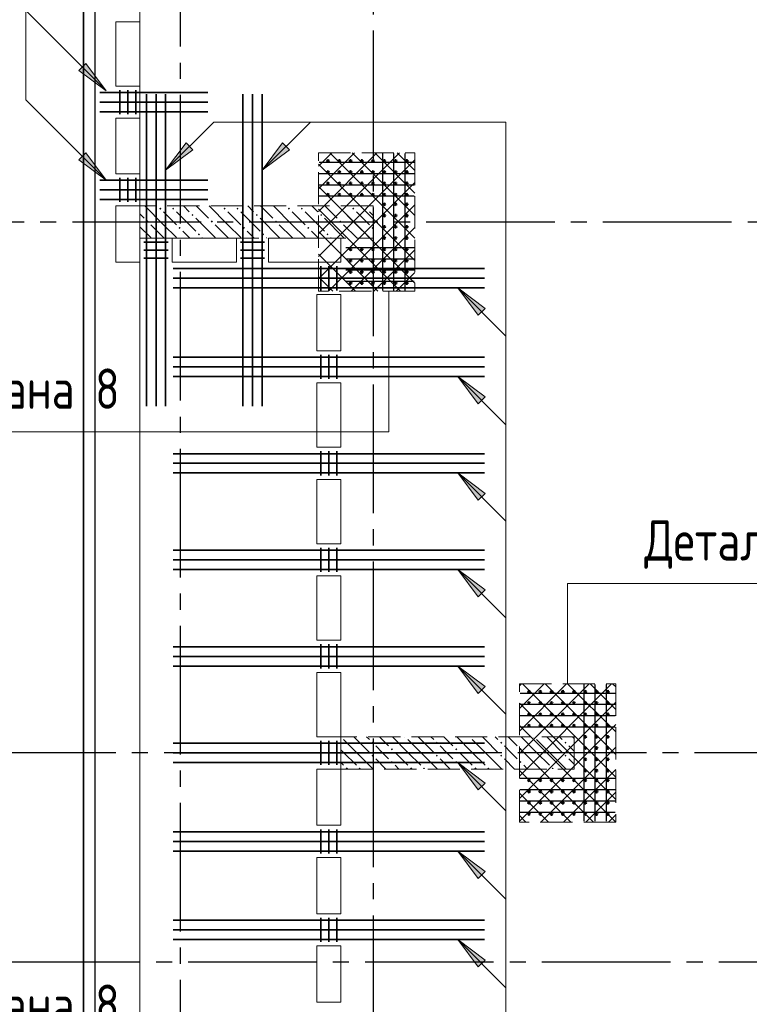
# Model space of a CAD drawing. Header units: millimetres. Extents: x 0 to 43617, y 0 to 59400.
# Tile 6 of 29: x 6926 to 11464, y 24268 to 30388. Entities that reach past the tile are written whole.
import ezdxf

# ---------------------------------------------------------------- set-up
doc = ezdxf.new("R2010")
doc.units = ezdxf.units.MM
doc.linetypes.add('______2', pattern=[270, 200, -70])
doc.linetypes.add('______5', pattern=[1100, 800, -100, 100, -100])
for name, color, linetype, lineweight in [('S1 Стержни арматуры фон', 7, 'Continuous', 25), ('Standard', 7, 'Continuous', 25), ('Вспомогательная арматура', 7, 'Continuous', 25), ('ЖБ Пилон', 180, 'Continuous', 25), ('Оси', 40, '______5', 18), ('Позиционная метка номер позиции', 7, 'Continuous', 13), ('Поперечная арматура', 7, 'Continuous', 25), ('Поперечное армирование AW фон', 7, 'Continuous', 25), ('Примечания', 7, 'Continuous', 25)]:
    doc.layers.add(name, color=color, linetype=linetype, lineweight=lineweight)
doc.layers.add('ЖБ Перекрытие верхний уровень', color=7, linetype='Continuous', lineweight=25, true_color=0xe0e0ff)
doc.styles.add('GOST 2.304-81', font='txt')

msp = doc.modelspace()

# ---------------------------------------------------------------- hatches: boundary and pattern name
at = {"layer": 'ЖБ Пилон', "linetype": 'Continuous', "lineweight": 18, "transparency": 33554687}
for points in [[(7794.451904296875, 29213.14086914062), (7800.9521484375, 29219.64111328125), (7807.452392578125, 29213.14086914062), (7800.9521484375, 29206.63452148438)], [(7874.45068359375, 29213.14086914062), (7880.950927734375, 29219.64111328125), (7887.451171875, 29213.14086914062), (7880.950927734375, 29206.63452148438)], [(8194.451904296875, 29213.14086914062), (8200.9521484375, 29219.64111328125), (8207.452392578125, 29213.14086914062), (8200.9521484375, 29206.63452148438)], [(8274.45068359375, 29213.14086914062), (8280.950927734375, 29219.64111328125), (8287.451171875, 29213.14086914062), (8280.950927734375, 29206.63452148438)], [(8594.451904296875, 29213.14086914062), (8600.9521484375, 29219.64111328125), (8607.452392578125, 29213.14086914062), (8600.9521484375, 29206.63452148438)], [(8674.45068359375, 29213.14086914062), (8680.950927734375, 29219.64111328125), (8687.451171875, 29213.14086914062), (8680.950927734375, 29206.63452148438)], [(8994.451904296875, 29213.14086914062), (9000.9521484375, 29219.64111328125), (9007.452392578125, 29213.14086914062), (9000.9521484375, 29206.63452148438)], [(9074.45068359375, 29213.14086914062), (9080.950927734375, 29219.64111328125), (9087.451171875, 29213.14086914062), (9080.950927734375, 29206.63452148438)], [(7714.453125, 29133.14208984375), (7720.953369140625, 29139.63012695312), (7727.45361328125, 29133.14208984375), (7720.953369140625, 29126.64184570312)], [(7994.451904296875, 29173.13232421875), (8000.9521484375, 29179.638671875), (8007.452392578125, 29173.13232421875), (8000.9521484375, 29166.63208007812)], [(8114.453125, 29133.14208984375), (8120.953369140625, 29139.63012695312), (8127.45361328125, 29133.14208984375), (8120.953369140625, 29126.64184570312)], [(8394.451904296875, 29173.13232421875), (8400.9521484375, 29179.638671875), (8407.452392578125, 29173.13232421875), (8400.9521484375, 29166.63208007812)], [(8514.453125, 29133.14208984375), (8520.953369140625, 29139.63012695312), (8527.45361328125, 29133.14208984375), (8520.953369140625, 29126.64184570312)], [(8794.451904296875, 29173.13232421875), (8800.9521484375, 29179.638671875), (8807.452392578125, 29173.13232421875), (8800.9521484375, 29166.63208007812)], [(8914.453125, 29133.14208984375), (8920.953369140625, 29139.63012695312), (8927.45361328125, 29133.14208984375), (8920.953369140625, 29126.64184570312)], [(7914.453125, 29093.1396484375), (7920.953369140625, 29099.63989257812), (7927.45361328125, 29093.1396484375), (7920.953369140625, 29086.63330078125)], [(8314.453125, 29093.1396484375), (8320.953369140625, 29099.63989257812), (8327.45361328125, 29093.1396484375), (8320.953369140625, 29086.63330078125)], [(8714.453125, 29093.1396484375), (8720.953369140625, 29099.63989257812), (8727.45361328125, 29093.1396484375), (8720.953369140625, 29086.63330078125)], [(9114.453125, 29093.1396484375), (9120.953369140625, 29099.63989257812), (9123.9990234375, 29096.59423828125), (9123.9990234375, 29089.68181484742), (9120.953369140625, 29086.63330078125)], [(8034.454345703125, 29053.13110351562), (8040.95458984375, 29059.63745117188), (8047.44873046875, 29053.13110351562), (8040.95458984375, 29046.64306640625)], [(8434.454345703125, 29053.13110351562), (8440.95458984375, 29059.63745117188), (8447.44873046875, 29053.13110351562), (8440.95458984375, 29046.64306640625)], [(8834.454345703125, 29053.13110351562), (8840.95458984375, 29059.63745117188), (8847.44873046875, 29053.13110351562), (8840.95458984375, 29046.64306640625)], [(8924.313251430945, 25929.99877929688), (8923.9990234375, 25929.68425625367), (8923.9990234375, 25929.99877929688)], [(9114.453125, 25893.13354492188), (9120.953369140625, 25899.63989257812), (9127.45361328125, 25893.13354492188), (9120.953369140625, 25886.63330078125)], [(9324.313251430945, 25929.99877929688), (9320.953369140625, 25926.6357421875), (9317.593486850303, 25929.99877929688)], [(9514.453125, 25893.13354492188), (9520.953369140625, 25899.63989257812), (9527.45361328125, 25893.13354492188), (9520.953369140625, 25886.63330078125)], [(9724.313251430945, 25929.99877929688), (9720.953369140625, 25926.6357421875), (9717.593486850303, 25929.99877929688)], [(9914.453125, 25893.13354492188), (9920.953369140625, 25899.63989257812), (9927.45361328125, 25893.13354492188), (9920.953369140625, 25886.63330078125)], [(10124.31325143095, 25929.99877929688), (10120.95336914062, 25926.6357421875), (10117.5934868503, 25929.99877929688)], [(10314.453125, 25893.13354492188), (10320.95336914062, 25899.63989257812), (10327.45361328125, 25893.13354492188), (10320.95336914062, 25886.63330078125)], [(9234.454345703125, 25853.13110351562), (9240.95458984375, 25859.63745117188), (9247.44873046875, 25853.13110351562), (9240.95458984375, 25846.64306640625)], [(9634.454345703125, 25853.13110351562), (9640.95458984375, 25859.63745117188), (9647.44873046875, 25853.13110351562), (9640.95458984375, 25846.64306640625)], [(10034.45434570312, 25853.13110351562), (10040.95458984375, 25859.63745117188), (10047.44873046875, 25853.13110351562), (10040.95458984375, 25846.64306640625)], [(9114.453125, 25813.14086914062), (9120.953369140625, 25819.64111328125), (9127.45361328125, 25813.14086914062), (9120.953369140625, 25806.63452148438)], [(9234.454345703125, 25773.13232421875), (9240.95458984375, 25779.638671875), (9247.44873046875, 25773.13232421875), (9240.95458984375, 25766.63208007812)], [(9514.453125, 25813.14086914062), (9520.953369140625, 25819.64111328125), (9527.45361328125, 25813.14086914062), (9520.953369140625, 25806.63452148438)], [(9634.454345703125, 25773.13232421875), (9640.95458984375, 25779.638671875), (9647.44873046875, 25773.13232421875), (9640.95458984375, 25766.63208007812)], [(9914.453125, 25813.14086914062), (9920.953369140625, 25819.64111328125), (9927.45361328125, 25813.14086914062), (9920.953369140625, 25806.63452148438)], [(10034.45434570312, 25773.13232421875), (10040.95458984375, 25779.638671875), (10047.44873046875, 25773.13232421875), (10040.95458984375, 25766.63208007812)], [(10314.453125, 25813.14086914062), (10320.95336914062, 25819.64111328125), (10327.45361328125, 25813.14086914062), (10320.95336914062, 25806.63452148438)], [(8954.45556640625, 25733.14208984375), (8960.94970703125, 25739.63012695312), (8967.449951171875, 25733.14208984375), (8964.309589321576, 25729.99877929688), (8957.592979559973, 25729.99877929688)], [(9034.454345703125, 25733.14208984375), (9040.95458984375, 25739.63012695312), (9047.44873046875, 25733.14208984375), (9044.311317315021, 25729.99877929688), (9037.59470755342, 25729.99877929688)], [(9354.45556640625, 25733.14208984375), (9360.94970703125, 25739.63012695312), (9367.449951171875, 25733.14208984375), (9364.309589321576, 25729.99877929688), (9357.592979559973, 25729.99877929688)], [(9434.454345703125, 25733.14208984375), (9440.95458984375, 25739.63012695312), (9447.44873046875, 25733.14208984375), (9444.311317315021, 25729.99877929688), (9437.59470755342, 25729.99877929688)], [(9754.45556640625, 25733.14208984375), (9760.94970703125, 25739.63012695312), (9767.449951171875, 25733.14208984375), (9764.309589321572, 25729.99877929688), (9757.592979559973, 25729.99877929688)], [(9834.454345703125, 25733.14208984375), (9840.95458984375, 25739.63012695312), (9847.44873046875, 25733.14208984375), (9844.311317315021, 25729.99877929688), (9837.59470755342, 25729.99877929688)], [(10154.45556640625, 25733.14208984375), (10160.94970703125, 25739.63012695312), (10167.44995117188, 25733.14208984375), (10164.30958932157, 25729.99877929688), (10157.59297955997, 25729.99877929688)], [(10234.45434570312, 25733.14208984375), (10240.95458984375, 25739.63012695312), (10247.44873046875, 25733.14208984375), (10244.31131731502, 25729.99877929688), (10237.59470755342, 25729.99877929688)]]:
    msp.add_hatch(color=7, dxfattribs=at).paths.add_polyline_path(points, flags=16)
at = {"layer": 'Позиционная метка номер позиции', "linetype": 'Continuous', "lineweight": 13, "transparency": 33554687}
for points in [[(7336.90185546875, 30114.72778320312), (7464.190673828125, 29945.02563476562), (7294.482421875, 30072.30224609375)], [(8003.704833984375, 29578.80249023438), (7834.002685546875, 29451.51977539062), (7961.273193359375, 29621.22192382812)], [(8003.704833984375, 29578.80249023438), (7834.002685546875, 29451.51977539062), (7961.273193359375, 29621.22192382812)], [(8603.704833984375, 29578.80249023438), (8434.002685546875, 29451.51977539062), (8561.273193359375, 29621.22192382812)], [(7336.90185546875, 29559.72290039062), (7464.190673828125, 29390.02075195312), (7294.482421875, 29517.29736328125)], [(7336.90185546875, 29559.72290039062), (7464.190673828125, 29390.02075195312), (7294.482421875, 29517.29736328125)], [(9777.8076171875, 28550.3173828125), (9650.531005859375, 28720.01953125), (9820.233154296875, 28592.73681640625)], [(9777.8076171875, 28000.31127929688), (9650.531005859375, 28170.01953125), (9820.233154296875, 28042.74291992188)], [(9777.8076171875, 27400.31127929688), (9650.531005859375, 27570.01953125), (9820.233154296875, 27442.74291992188)], [(9777.8076171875, 26800.31127929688), (9650.531005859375, 26970.01953125), (9820.233154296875, 26842.74291992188)], [(9777.8076171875, 26200.31127929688), (9650.531005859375, 26370.01953125), (9820.233154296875, 26242.74291992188)], [(9777.8076171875, 25600.31127929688), (9650.531005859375, 25770.01953125), (9820.233154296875, 25642.74291992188)], [(9777.8076171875, 25050.3173828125), (9650.531005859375, 25220.01953125), (9820.233154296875, 25092.73681640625)], [(9777.8076171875, 24500.31127929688), (9650.531005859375, 24670.01953125), (9820.233154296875, 24542.74291992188)]]:
    msp.add_hatch(color=7, dxfattribs=at).paths.add_polyline_path(points, flags=16)

# ---------------------------------------------------------------- linework, layer by layer
at = {"layer": 'S1 Стержни арматуры фон', "color": 7, "linetype": 'Continuous', "lineweight": 35, "transparency": 33554687}
for p, q in [((7424.053955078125, 29935.02197265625), (8096.051025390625, 29935.02197265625)), ((7424.053955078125, 29875.01831054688), (8096.051025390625, 29875.01831054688)), ((7713.995361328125, 29924.01733398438), (7713.995361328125, 27986.02294921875)), ((7713.995361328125, 29924.01733398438), (7713.995361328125, 27986.02294921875)), ((7773.992919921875, 29924.01733398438), (7773.992919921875, 27986.02294921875)), ((7773.992919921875, 29924.01733398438), (7773.992919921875, 27986.02294921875)), ((7834.002685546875, 29924.01733398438), (7834.002685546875, 27986.02294921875)), ((7834.002685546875, 29924.01733398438), (7834.002685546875, 27986.02294921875)), ((8313.995361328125, 29924.01733398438), (8313.995361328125, 27986.02294921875)), ((8313.995361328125, 29924.01733398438), (8313.995361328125, 27986.02294921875)), ((8373.992919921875, 29924.01733398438), (8373.992919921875, 27986.02294921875)), ((8373.992919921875, 29924.01733398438), (8373.992919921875, 27986.02294921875)), ((8434.002685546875, 29924.01733398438), (8434.002685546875, 27986.02294921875)), ((8434.002685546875, 29924.01733398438), (8434.002685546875, 27986.02294921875)), ((7424.053955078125, 29815.02075195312), (8096.051025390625, 29815.02075195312)), ((7424.053955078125, 29390.02075195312), (8096.051025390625, 29390.02075195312)), ((7424.053955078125, 29330.02319335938), (8096.051025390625, 29330.02319335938)), ((7424.053955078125, 29270.01953125), (8096.051025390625, 29270.01953125)), ((7879.998779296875, 28840.02075195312), (9817.9931640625, 28840.02075195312)), ((7879.998779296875, 28840.02075195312), (9817.9931640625, 28840.02075195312)), ((7879.998779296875, 28780.01708984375), (9817.9931640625, 28780.01708984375)), ((7879.998779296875, 28780.01708984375), (9817.9931640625, 28780.01708984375)), ((7879.998779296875, 28720.01953125), (9817.9931640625, 28720.01953125)), ((7879.998779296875, 28720.01953125), (9817.9931640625, 28720.01953125)), ((7879.998779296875, 28290.02075195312), (9817.9931640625, 28290.02075195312)), ((7879.998779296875, 28290.02075195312), (9817.9931640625, 28290.02075195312)), ((7879.998779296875, 28230.02319335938), (9817.9931640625, 28230.02319335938)), ((7879.998779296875, 28230.02319335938), (9817.9931640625, 28230.02319335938)), ((7879.998779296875, 28170.01953125), (9817.9931640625, 28170.01953125)), ((7879.998779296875, 28170.01953125), (9817.9931640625, 28170.01953125)), ((7879.998779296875, 27690.02075195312), (9817.9931640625, 27690.02075195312)), ((7879.998779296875, 27690.02075195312), (9817.9931640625, 27690.02075195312)), ((7879.998779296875, 27630.02319335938), (9817.9931640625, 27630.02319335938)), ((7879.998779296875, 27630.02319335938), (9817.9931640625, 27630.02319335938)), ((7879.998779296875, 27570.01953125), (9817.9931640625, 27570.01953125)), ((7879.998779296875, 27570.01953125), (9817.9931640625, 27570.01953125)), ((7879.998779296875, 27090.02075195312), (9817.9931640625, 27090.02075195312)), ((7879.998779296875, 27090.02075195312), (9817.9931640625, 27090.02075195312)), ((7879.998779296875, 27030.02319335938), (9817.9931640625, 27030.02319335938)), ((7879.998779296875, 27030.02319335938), (9817.9931640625, 27030.02319335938)), ((7879.998779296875, 26970.01953125), (9817.9931640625, 26970.01953125)), ((7879.998779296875, 26970.01953125), (9817.9931640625, 26970.01953125)), ((7879.998779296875, 26490.02075195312), (9817.9931640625, 26490.02075195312)), ((7879.998779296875, 26490.02075195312), (9817.9931640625, 26490.02075195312)), ((7879.998779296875, 26430.02319335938), (9817.9931640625, 26430.02319335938)), ((7879.998779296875, 26430.02319335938), (9817.9931640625, 26430.02319335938)), ((7879.998779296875, 26370.01953125), (9817.9931640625, 26370.01953125)), ((7879.998779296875, 26370.01953125), (9817.9931640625, 26370.01953125)), ((7879.998779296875, 25890.02075195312), (9817.9931640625, 25890.02075195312)), ((7879.998779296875, 25890.02075195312), (9817.9931640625, 25890.02075195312)), ((7879.998779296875, 25830.02319335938), (9817.9931640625, 25830.02319335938)), ((7879.998779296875, 25830.02319335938), (9817.9931640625, 25830.02319335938)), ((7879.998779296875, 25770.01953125), (9817.9931640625, 25770.01953125)), ((7879.998779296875, 25770.01953125), (9817.9931640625, 25770.01953125)), ((7879.998779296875, 25340.02075195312), (9817.9931640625, 25340.02075195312)), ((7879.998779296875, 25340.02075195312), (9817.9931640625, 25340.02075195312)), ((7879.998779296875, 25280.01708984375), (9817.9931640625, 25280.01708984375)), ((7879.998779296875, 25280.01708984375), (9817.9931640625, 25280.01708984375)), ((7879.998779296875, 25220.01953125), (9817.9931640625, 25220.01953125)), ((7879.998779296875, 25220.01953125), (9817.9931640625, 25220.01953125)), ((7879.998779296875, 24790.02075195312), (9817.9931640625, 24790.02075195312)), ((7879.998779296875, 24790.02075195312), (9817.9931640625, 24790.02075195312)), ((7879.998779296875, 24730.02319335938), (9817.9931640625, 24730.02319335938)), ((7879.998779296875, 24730.02319335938), (9817.9931640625, 24730.02319335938)), ((7879.998779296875, 24670.01953125), (9817.9931640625, 24670.01953125)), ((7879.998779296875, 24670.01953125), (9817.9931640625, 24670.01953125))]:
    msp.add_line(p, q, dxfattribs=at)
at = {"layer": 'Standard', "color": 254, "linetype": 'Continuous', "lineweight": 35, "true_color": 0xc4c4ff, "transparency": 33554687}
msp.add_lwpolyline([(7324.053955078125, 10030.07202148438), (33148.99291992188, 10030.07202148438), (33148.99291992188, 57295.01953125), (7324.053955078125, 57295.01953125), (7324.053955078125, 10030.07202148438)], dxfattribs=at)
at = {"layer": 'Standard', "color": 7, "linetype": 'Continuous', "lineweight": 25, "transparency": 33554687}
msp.add_lwpolyline([(7393.994140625, 10100), (33073.9990234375, 10100), (33073.9990234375, 57219.9951171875), (7393.994140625, 57219.9951171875), (7393.994140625, 10100)], dxfattribs=at)
at = {"layer": 'Standard', "color": 7, "linetype": 'Continuous', "lineweight": 13, "transparency": 33554687}
msp.add_lwpolyline([(7674.005126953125, 10379.99877929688), (33073.9990234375, 10379.99877929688), (33073.9990234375, 57219.9951171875), (7674.005126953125, 57219.9951171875), (7674.005126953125, 10379.99877929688)], dxfattribs=at)
at = {"layer": 'Вспомогательная арматура', "color": 7, "linetype": 'Continuous', "lineweight": 25, "transparency": 33554687}
for p, q in [((9378.997802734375, 29500.01831054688), (8788.995361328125, 29500.01831054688)), ((9183.99658203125, 28705.02319335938), (9183.99658203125, 29555.01708984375)), ((9254.00390625, 28705.02319335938), (9254.00390625, 29555.01708984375)), ((9323.9990234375, 28705.02319335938), (9323.9990234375, 29555.01708984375)), ((9378.997802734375, 29430.02319335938), (8788.995361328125, 29430.02319335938)), ((9378.997802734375, 29360.01586914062), (8788.995361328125, 29360.01586914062)), ((9378.997802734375, 29290.02075195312), (8788.995361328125, 29290.02075195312)), ((9378.997802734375, 28970.01953125), (8954.00390625, 28970.01953125)), ((9378.997802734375, 28900.01831054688), (8954.00390625, 28900.01831054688)), ((9378.997802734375, 28830.02319335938), (8954.00390625, 28830.02319335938)), ((9378.997802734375, 28760.01586914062), (8954.00390625, 28760.01586914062)), ((10434.00268554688, 26255.01708984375), (10434.00268554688, 25405.02319335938)), ((10503.99780273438, 26255.01708984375), (10503.99780273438, 25405.02319335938)), ((10573.99291992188, 26255.01708984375), (10573.99291992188, 25405.02319335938)), ((10628.99780273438, 26200.01831054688), (10039.00146484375, 26200.01831054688)), ((10628.99780273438, 26130.02319335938), (10039.00146484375, 26130.02319335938)), ((10628.99780273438, 26060.01586914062), (10039.00146484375, 26060.01586914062)), ((10628.99780273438, 25990.02075195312), (10039.00146484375, 25990.02075195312)), ((10628.99780273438, 25670.01953125), (10039.00146484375, 25670.01953125)), ((10628.99780273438, 25600.01831054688), (10039.00146484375, 25600.01831054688)), ((10628.99780273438, 25530.02319335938), (10039.00146484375, 25530.02319335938)), ((10628.99780273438, 25460.01586914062), (10039.00146484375, 25460.01586914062))]:
    msp.add_line(p, q, dxfattribs=at)
at = {"layer": 'ЖБ Перекрытие верхний уровень', "color": 7, "linetype": 'Continuous', "lineweight": 18, "transparency": 33554687}
for p, q in [((7393.994140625, 57219.9951171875), (7393.994140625, 28679.99877929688)), ((7523.9990234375, 29975), (7523.9990234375, 30375)), ((7523.9990234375, 30375), (7674.005126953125, 30375)), ((7674.005126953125, 30375), (7674.005126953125, 29975)), ((7674.005126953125, 29975), (7523.9990234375, 29975)), ((7523.9990234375, 29429.99877929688), (7523.9990234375, 29775)), ((7523.9990234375, 29775), (7674.005126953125, 29775)), ((7674.005126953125, 29775), (7674.005126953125, 29429.99877929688)), ((7674.005126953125, 29429.99877929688), (7523.9990234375, 29429.99877929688)), ((7523.9990234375, 29229.99877929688), (7674.005126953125, 29229.99877929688)), ((7523.9990234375, 28879.99877929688), (7523.9990234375, 29229.99877929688)), ((7674.005126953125, 29229.99877929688), (7674.005126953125, 28879.99877929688)), ((7874.005126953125, 28879.99877929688), (7874.005126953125, 29029.99877929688)), ((7874.005126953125, 29029.99877929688), (8274.005126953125, 29029.99877929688)), ((8274.005126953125, 29029.99877929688), (8274.005126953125, 28879.99877929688)), ((8474.005126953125, 29029.99877929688), (8923.9990234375, 29029.99877929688)), ((8474.005126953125, 28879.99877929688), (8474.005126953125, 29029.99877929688)), ((8923.9990234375, 29029.99877929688), (8923.9990234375, 28879.99877929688)), ((7674.005126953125, 28879.99877929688), (7523.9990234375, 28879.99877929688)), ((8274.005126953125, 28879.99877929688), (7874.005126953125, 28879.99877929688)), ((8923.9990234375, 28879.99877929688), (8474.005126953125, 28879.99877929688)), ((7393.994140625, 28679.99877929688), (7393.994140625, 20799.560546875)), ((8774.005126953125, 28679.99877929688), (8923.9990234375, 28679.99877929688)), ((8774.005126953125, 28329.99877929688), (8774.005126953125, 28679.99877929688)), ((8923.9990234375, 28679.99877929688), (8923.9990234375, 28329.99877929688)), ((8923.9990234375, 28329.99877929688), (8774.005126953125, 28329.99877929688)), ((8774.005126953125, 27729.99877929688), (8774.005126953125, 28129.99877929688)), ((8774.005126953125, 28129.99877929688), (8923.9990234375, 28129.99877929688)), ((8923.9990234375, 28129.99877929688), (8923.9990234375, 27729.99877929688)), ((8923.9990234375, 27729.99877929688), (8774.005126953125, 27729.99877929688)), ((8774.005126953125, 27129.99877929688), (8774.005126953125, 27529.99877929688)), ((8774.005126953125, 27529.99877929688), (8923.9990234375, 27529.99877929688)), ((8923.9990234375, 27529.99877929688), (8923.9990234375, 27129.99877929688)), ((8923.9990234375, 27129.99877929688), (8774.005126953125, 27129.99877929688)), ((8774.005126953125, 26529.99877929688), (8774.005126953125, 26929.99877929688)), ((8774.005126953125, 26929.99877929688), (8923.9990234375, 26929.99877929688)), ((8923.9990234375, 26929.99877929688), (8923.9990234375, 26529.99877929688)), ((8923.9990234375, 26529.99877929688), (8774.005126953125, 26529.99877929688)), ((8774.005126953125, 25929.99877929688), (8774.005126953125, 26329.99877929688)), ((8774.005126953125, 26329.99877929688), (8923.9990234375, 26329.99877929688)), ((8923.9990234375, 26329.99877929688), (8923.9990234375, 25929.99877929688)), ((8923.9990234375, 25929.99877929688), (8774.005126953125, 25929.99877929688)), ((8774.005126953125, 25729.99877929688), (8923.9990234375, 25729.99877929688)), ((8774.005126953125, 25379.99877929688), (8774.005126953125, 25729.99877929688)), ((8923.9990234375, 25729.99877929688), (8923.9990234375, 25379.99877929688)), ((8923.9990234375, 25379.99877929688), (8774.005126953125, 25379.99877929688)), ((8774.005126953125, 24829.99877929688), (8774.005126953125, 25179.99877929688)), ((8774.005126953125, 25179.99877929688), (8923.9990234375, 25179.99877929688)), ((8923.9990234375, 25179.99877929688), (8923.9990234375, 24829.99877929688)), ((8923.9990234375, 24829.99877929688), (8774.005126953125, 24829.99877929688)), ((8774.005126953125, 24279.99877929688), (8774.005126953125, 24629.99877929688)), ((8774.005126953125, 24629.99877929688), (8923.9990234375, 24629.99877929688)), ((8923.9990234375, 24629.99877929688), (8923.9990234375, 24279.99877929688)), ((8923.9990234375, 24279.99877929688), (8774.005126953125, 24279.99877929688))]:
    msp.add_line(p, q, dxfattribs=at)
at = {"layer": 'ЖБ Пилон', "color": 253, "linetype": '______2', "lineweight": 13, "true_color": 0xa0a0a0, "transparency": 33554687}
for p, q in [((9123.9990234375, 29229.99877929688), (7674.005126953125, 29229.99877929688)), ((7674.005126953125, 29229.99877929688), (7674.005126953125, 29029.99877929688)), ((9123.9990234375, 29029.99877929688), (9123.9990234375, 29229.99877929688)), ((7674.005126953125, 29029.99877929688), (9123.9990234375, 29029.99877929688)), ((10374.00512695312, 25929.99877929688), (8923.9990234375, 25929.99877929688)), ((8923.9990234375, 25929.99877929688), (8923.9990234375, 25729.99877929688)), ((10374.00512695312, 25729.99877929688), (10374.00512695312, 25929.99877929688)), ((8923.9990234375, 25729.99877929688), (10374.00512695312, 25729.99877929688))]:
    msp.add_line(p, q, dxfattribs=at)
at = {"layer": 'ЖБ Пилон', "color": 9, "linetype": 'Continuous', "lineweight": 18, "true_color": 0xc7c7c7, "transparency": 33554687}
for p, q in [((7820.953369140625, 29113.14086914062), (7704.095458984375, 29229.99877929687)), ((7820.953369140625, 29193.1396484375), (7900.9521484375, 29113.14086914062)), ((7900.9521484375, 29193.1396484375), (8020.953369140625, 29073.13232421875)), ((7944.091796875, 29229.99877929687), (7980.950927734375, 29193.1396484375)), ((8024.08447265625, 29229.99877929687), (8100.9521484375, 29153.13110351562)), ((8220.953369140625, 29113.14086914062), (8104.095458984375, 29229.99877929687)), ((8220.953369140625, 29193.1396484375), (8300.9521484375, 29113.14086914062)), ((8300.9521484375, 29193.1396484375), (8420.953369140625, 29073.13232421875)), ((8344.091796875, 29229.99877929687), (8380.950927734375, 29193.1396484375)), ((8424.08447265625, 29229.99877929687), (8500.9521484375, 29153.13110351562)), ((8620.953369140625, 29113.14086914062), (8504.095458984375, 29229.99877929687)), ((8620.953369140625, 29193.1396484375), (8700.9521484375, 29113.14086914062)), ((8700.9521484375, 29193.1396484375), (8820.953369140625, 29073.13232421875)), ((8744.091796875, 29229.99877929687), (8780.950927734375, 29193.1396484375)), ((8824.08447265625, 29229.99877929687), (8900.9521484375, 29153.13110351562)), ((9020.953369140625, 29113.14086914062), (8904.095458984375, 29229.99877929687)), ((9020.953369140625, 29193.1396484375), (9100.9521484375, 29113.14086914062)), ((9100.9521484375, 29193.1396484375), (9123.9990234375, 29170.09160122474)), ((7674.005126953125, 29180.078125), (7700.9521484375, 29153.13110351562)), ((8140.95458984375, 29033.14208984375), (8020.953369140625, 29153.13110351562)), ((8540.95458984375, 29033.14208984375), (8420.953369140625, 29153.13110351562)), ((8940.95458984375, 29033.14208984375), (8820.953369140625, 29153.13110351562)), ((7740.95458984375, 29033.14208984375), (7674.005126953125, 29100.08474235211)), ((7740.95458984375, 29113.14086914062), (7820.953369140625, 29033.14208984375)), ((7820.953369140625, 29113.14086914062), (7900.9521484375, 29033.14208984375)), ((7980.950927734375, 29033.14208984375), (7940.95458984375, 29073.13232421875)), ((8140.95458984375, 29113.14086914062), (8220.953369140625, 29033.14208984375)), ((8220.953369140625, 29113.14086914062), (8300.9521484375, 29033.14208984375)), ((8380.950927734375, 29033.14208984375), (8340.95458984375, 29073.13232421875)), ((8540.95458984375, 29113.14086914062), (8620.953369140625, 29033.14208984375)), ((8620.953369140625, 29113.14086914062), (8700.9521484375, 29033.14208984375)), ((8780.950927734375, 29033.14208984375), (8740.95458984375, 29073.13232421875)), ((8940.95458984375, 29113.14086914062), (9020.953369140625, 29033.14208984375)), ((9020.953369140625, 29113.14086914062), (9100.9521484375, 29033.14208984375)), ((7740.95458984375, 29033.14208984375), (7744.097420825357, 29029.99877929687)), ((7820.953369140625, 29033.14208984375), (7824.0966796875, 29029.99877929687)), ((7984.09423828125, 29029.99877929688), (7980.950927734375, 29033.14208984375)), ((8060.94970703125, 29033.14208984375), (8064.092777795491, 29029.99877929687)), ((8140.95458984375, 29033.14208984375), (8144.097420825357, 29029.99877929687)), ((8220.953369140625, 29033.14208984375), (8224.0966796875, 29029.99877929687)), ((8384.09423828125, 29029.99877929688), (8380.950927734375, 29033.14208984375)), ((8460.94970703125, 29033.14208984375), (8464.092777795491, 29029.99877929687)), ((8540.95458984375, 29033.14208984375), (8544.097420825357, 29029.99877929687)), ((8620.953369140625, 29033.14208984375), (8624.0966796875, 29029.99877929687)), ((8784.09423828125, 29029.99877929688), (8780.950927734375, 29033.14208984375)), ((8860.94970703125, 29033.14208984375), (8864.092777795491, 29029.99877929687)), ((8940.95458984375, 29033.14208984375), (8944.097420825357, 29029.99877929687)), ((9020.953369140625, 29033.14208984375), (9024.0966796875, 29029.99877929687)), ((8940.95458984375, 25913.14086914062), (9020.953369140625, 25833.14208984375)), ((9020.953369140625, 25913.14086914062), (9004.095458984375, 25929.99877929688)), ((9020.953369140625, 25913.14086914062), (9100.9521484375, 25833.14208984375)), ((9084.092952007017, 25929.99877929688), (9100.9521484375, 25913.14086914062)), ((9164.0869140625, 25929.99877929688), (9220.953369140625, 25873.13232421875)), ((9340.95458984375, 25833.14208984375), (9244.088046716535, 25929.99877929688)), ((9340.95458984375, 25913.14086914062), (9420.953369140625, 25833.14208984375)), ((9420.953369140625, 25913.14086914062), (9404.095458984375, 25929.99877929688)), ((9420.953369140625, 25913.14086914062), (9500.9521484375, 25833.14208984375)), ((9484.092952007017, 25929.99877929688), (9500.9521484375, 25913.14086914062)), ((9564.0869140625, 25929.99877929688), (9620.953369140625, 25873.13232421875)), ((9740.95458984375, 25833.14208984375), (9644.088046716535, 25929.99877929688)), ((9740.95458984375, 25913.14086914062), (9820.953369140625, 25833.14208984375)), ((9820.953369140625, 25913.14086914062), (9804.095458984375, 25929.99877929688)), ((9820.953369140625, 25913.14086914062), (9900.9521484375, 25833.14208984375)), ((9884.092952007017, 25929.99877929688), (9900.9521484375, 25913.14086914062)), ((9964.0869140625, 25929.99877929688), (10020.95336914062, 25873.13232421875)), ((10140.95458984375, 25833.14208984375), (10044.08804671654, 25929.99877929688)), ((10140.95458984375, 25913.14086914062), (10220.95336914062, 25833.14208984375)), ((10220.95336914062, 25913.14086914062), (10204.09545898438, 25929.99877929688)), ((10220.95336914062, 25913.14086914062), (10300.9521484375, 25833.14208984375)), ((10284.09295200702, 25929.99877929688), (10300.9521484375, 25913.14086914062)), ((10364.0869140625, 25929.99877929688), (10374.00512695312, 25920.08056640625)), ((8940.95458984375, 25833.14208984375), (8923.9990234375, 25850.09593145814)), ((8940.95458984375, 25833.14208984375), (9020.953369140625, 25753.13110351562)), ((9020.953369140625, 25833.14208984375), (9124.0966796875, 25729.99877929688)), ((9180.950927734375, 25833.14208984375), (9140.95458984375, 25873.13232421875)), ((9220.953369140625, 25793.13354492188), (9180.950927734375, 25833.14208984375)), ((9260.94970703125, 25833.14208984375), (9340.95458984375, 25753.13110351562)), ((9340.95458984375, 25833.14208984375), (9420.953369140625, 25753.13110351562)), ((9420.953369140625, 25833.14208984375), (9524.0966796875, 25729.99877929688)), ((9580.950927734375, 25833.14208984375), (9540.95458984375, 25873.13232421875)), ((9620.953369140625, 25793.13354492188), (9580.950927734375, 25833.14208984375)), ((9660.94970703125, 25833.14208984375), (9740.95458984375, 25753.13110351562)), ((9740.95458984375, 25833.14208984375), (9820.953369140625, 25753.13110351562)), ((9820.953369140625, 25833.14208984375), (9924.0966796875, 25729.99877929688)), ((9980.950927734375, 25833.14208984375), (9940.95458984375, 25873.13232421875)), ((10020.95336914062, 25793.13354492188), (9980.950927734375, 25833.14208984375)), ((10060.94970703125, 25833.14208984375), (10140.95458984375, 25753.13110351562)), ((10140.95458984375, 25833.14208984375), (10220.95336914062, 25753.13110351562)), ((10220.95336914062, 25833.14208984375), (10324.0966796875, 25729.99877929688)), ((10374.00512695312, 25840.08683068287), (10340.95458984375, 25873.13232421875)), ((8923.9990234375, 25770.08796344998), (8940.95458984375, 25753.13110351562)), ((9140.95458984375, 25793.13354492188), (9204.086144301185, 25729.99877929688)), ((9540.95458984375, 25793.13354492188), (9604.086144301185, 25729.99877929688)), ((9940.95458984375, 25793.13354492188), (10004.08614430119, 25729.99877929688)), ((10340.95458984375, 25793.13354492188), (10374.00512695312, 25760.08132670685)), ((9260.94970703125, 25753.13110351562), (9284.084384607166, 25729.99877929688)), ((9660.94970703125, 25753.13110351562), (9684.084384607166, 25729.99877929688)), ((10060.94970703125, 25753.13110351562), (10084.08438460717, 25729.99877929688))]:
    msp.add_line(p, q, dxfattribs=at)
at = {"layer": 'Оси', "color": 8, "linetype": '______5', "lineweight": -3, "transparency": 33554687}
for p, q in [((9123.9990234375, 57820.01342773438), (9123.9990234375, 7100.018310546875)), ((7923.9990234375, 57420.01342773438), (7923.9990234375, 7100.018310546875)), ((22353.99169921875, 29130.02319335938), (4600, 29130.02319335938)), ((29523.9990234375, 25830.02319335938), (4600, 25830.02319335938)), ((34073.9990234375, 24530.02319335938), (4600, 24530.02319335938)), ((34073.9990234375, 24530.02319335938), (4600, 24530.02319335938))]:
    msp.add_line(p, q, dxfattribs=at)
at = {"layer": 'Позиционная метка номер позиции', "color": 7, "linetype": 'Continuous', "lineweight": 13, "transparency": 33554687}
for p, q in [((7464.190673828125, 29945.02563476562), (6964.190673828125, 30445.02563476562)), ((7294.482421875, 30072.30224609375), (7336.90185546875, 30114.72778320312)), ((7336.90185546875, 30114.72778320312), (7464.190673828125, 29945.02563476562)), ((7464.190673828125, 29945.02563476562), (7294.482421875, 30072.30224609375)), ((7315.692138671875, 30093.51196289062), (7305.09033203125, 30104.11376953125)), ((7464.190673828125, 29945.02563476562), (7464.190673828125, 29945.02563476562)), ((7464.190673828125, 29945.02563476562), (7464.190673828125, 29945.02563476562)), ((7464.190673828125, 29945.02563476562), (7464.190673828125, 29945.02563476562)), ((7464.190673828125, 29390.02075195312), (6964.190673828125, 29890.02075195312)), ((7834.002685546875, 29451.51977539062), (8134.002685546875, 29751.51977539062)), ((8434.002685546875, 29451.51977539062), (8734.002685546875, 29751.51977539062)), ((7834.002685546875, 29451.51977539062), (7961.273193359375, 29621.22192382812)), ((7834.002685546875, 29451.51977539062), (7961.273193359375, 29621.22192382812)), ((7961.273193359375, 29621.22192382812), (8003.704833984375, 29578.80249023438)), ((7961.273193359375, 29621.22192382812), (8003.704833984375, 29578.80249023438)), ((8434.002685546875, 29451.51977539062), (8561.273193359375, 29621.22192382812)), ((8561.273193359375, 29621.22192382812), (8603.704833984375, 29578.80249023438)), ((7294.482421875, 29517.29736328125), (7336.90185546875, 29559.72290039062)), ((7294.482421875, 29517.29736328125), (7336.90185546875, 29559.72290039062)), ((7336.90185546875, 29559.72290039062), (7464.190673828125, 29390.02075195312)), ((7336.90185546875, 29559.72290039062), (7464.190673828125, 29390.02075195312)), ((8003.704833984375, 29578.80249023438), (7834.002685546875, 29451.51977539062)), ((8003.704833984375, 29578.80249023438), (7834.002685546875, 29451.51977539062)), ((7982.4951171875, 29600.01220703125), (7993.096923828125, 29610.61401367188)), ((7982.4951171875, 29600.01220703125), (7993.096923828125, 29610.61401367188)), ((8603.704833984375, 29578.80249023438), (8434.002685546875, 29451.51977539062)), ((8582.4951171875, 29600.01220703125), (8593.096923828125, 29610.61401367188)), ((7464.190673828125, 29390.02075195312), (7294.482421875, 29517.29736328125)), ((7464.190673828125, 29390.02075195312), (7294.482421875, 29517.29736328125)), ((7315.692138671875, 29538.51318359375), (7305.09033203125, 29549.12109375)), ((7315.692138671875, 29538.51318359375), (7305.09033203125, 29549.12109375)), ((7834.002685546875, 29451.51977539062), (7834.002685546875, 29451.51977539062)), ((7834.002685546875, 29451.51977539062), (7834.002685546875, 29451.51977539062)), ((7834.002685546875, 29451.51977539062), (7834.002685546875, 29451.51977539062)), ((7834.002685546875, 29451.51977539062), (7834.002685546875, 29451.51977539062)), ((7834.002685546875, 29451.51977539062), (7834.002685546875, 29451.51977539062)), ((7834.002685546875, 29451.51977539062), (7834.002685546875, 29451.51977539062)), ((8434.002685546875, 29451.51977539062), (8434.002685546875, 29451.51977539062)), ((8434.002685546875, 29451.51977539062), (8434.002685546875, 29451.51977539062)), ((8434.002685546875, 29451.51977539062), (8434.002685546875, 29451.51977539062)), ((7464.190673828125, 29390.02075195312), (7464.190673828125, 29390.02075195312)), ((7464.190673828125, 29390.02075195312), (7464.190673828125, 29390.02075195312)), ((7464.190673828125, 29390.02075195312), (7464.190673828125, 29390.02075195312)), ((7464.190673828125, 29390.02075195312), (7464.190673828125, 29390.02075195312)), ((7464.190673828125, 29390.02075195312), (7464.190673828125, 29390.02075195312)), ((7464.190673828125, 29390.02075195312), (7464.190673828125, 29390.02075195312)), ((9650.531005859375, 28720.01953125), (9950.531005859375, 28420.01953125)), ((9650.531005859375, 28720.01953125), (9650.531005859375, 28720.01953125)), ((9650.531005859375, 28720.01953125), (9650.531005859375, 28720.01953125)), ((9650.531005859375, 28720.01953125), (9650.531005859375, 28720.01953125)), ((9650.531005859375, 28720.01953125), (9820.233154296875, 28592.73681640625)), ((9777.8076171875, 28550.3173828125), (9650.531005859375, 28720.01953125)), ((9820.233154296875, 28592.73681640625), (9777.8076171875, 28550.3173828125)), ((9799.017333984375, 28571.52709960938), (9809.63134765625, 28560.92529296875)), ((9650.531005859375, 28170.01953125), (9950.531005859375, 27870.01953125)), ((9650.531005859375, 28170.01953125), (9650.531005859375, 28170.01953125)), ((9650.531005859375, 28170.01953125), (9650.531005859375, 28170.01953125)), ((9650.531005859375, 28170.01953125), (9650.531005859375, 28170.01953125)), ((9650.531005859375, 28170.01953125), (9820.233154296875, 28042.74291992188)), ((9777.8076171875, 28000.31127929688), (9650.531005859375, 28170.01953125)), ((9820.233154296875, 28042.74291992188), (9777.8076171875, 28000.31127929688)), ((9799.017333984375, 28021.533203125), (9809.63134765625, 28010.91918945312)), ((9650.531005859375, 27570.01953125), (9950.531005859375, 27270.01953125)), ((9650.531005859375, 27570.01953125), (9650.531005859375, 27570.01953125)), ((9650.531005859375, 27570.01953125), (9650.531005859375, 27570.01953125)), ((9650.531005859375, 27570.01953125), (9650.531005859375, 27570.01953125)), ((9650.531005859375, 27570.01953125), (9820.233154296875, 27442.74291992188)), ((9777.8076171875, 27400.31127929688), (9650.531005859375, 27570.01953125)), ((9820.233154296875, 27442.74291992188), (9777.8076171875, 27400.31127929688)), ((9799.017333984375, 27421.533203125), (9809.63134765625, 27410.91918945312)), ((9650.531005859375, 26970.01953125), (9950.531005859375, 26670.01953125)), ((9650.531005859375, 26970.01953125), (9650.531005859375, 26970.01953125)), ((9650.531005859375, 26970.01953125), (9650.531005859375, 26970.01953125)), ((9650.531005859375, 26970.01953125), (9650.531005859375, 26970.01953125)), ((9650.531005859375, 26970.01953125), (9820.233154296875, 26842.74291992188)), ((9777.8076171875, 26800.31127929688), (9650.531005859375, 26970.01953125)), ((9820.233154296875, 26842.74291992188), (9777.8076171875, 26800.31127929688)), ((9799.017333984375, 26821.533203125), (9809.63134765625, 26810.91918945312)), ((9650.531005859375, 26370.01953125), (9950.531005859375, 26070.01953125)), ((9650.531005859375, 26370.01953125), (9650.531005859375, 26370.01953125)), ((9650.531005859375, 26370.01953125), (9650.531005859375, 26370.01953125)), ((9650.531005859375, 26370.01953125), (9650.531005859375, 26370.01953125)), ((9650.531005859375, 26370.01953125), (9820.233154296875, 26242.74291992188)), ((9777.8076171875, 26200.31127929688), (9650.531005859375, 26370.01953125)), ((9820.233154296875, 26242.74291992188), (9777.8076171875, 26200.31127929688)), ((9799.017333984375, 26221.533203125), (9809.63134765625, 26210.91918945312)), ((9650.531005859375, 25770.01953125), (9950.531005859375, 25470.01953125)), ((9650.531005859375, 25770.01953125), (9650.531005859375, 25770.01953125)), ((9650.531005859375, 25770.01953125), (9650.531005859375, 25770.01953125)), ((9650.531005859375, 25770.01953125), (9650.531005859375, 25770.01953125)), ((9650.531005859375, 25770.01953125), (9820.233154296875, 25642.74291992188)), ((9777.8076171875, 25600.31127929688), (9650.531005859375, 25770.01953125)), ((9820.233154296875, 25642.74291992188), (9777.8076171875, 25600.31127929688)), ((9799.017333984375, 25621.533203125), (9809.63134765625, 25610.91918945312)), ((9650.531005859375, 25220.01953125), (9950.531005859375, 24920.01953125)), ((9650.531005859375, 25220.01953125), (9650.531005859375, 25220.01953125)), ((9650.531005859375, 25220.01953125), (9650.531005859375, 25220.01953125)), ((9650.531005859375, 25220.01953125), (9650.531005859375, 25220.01953125)), ((9650.531005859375, 25220.01953125), (9820.233154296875, 25092.73681640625)), ((9777.8076171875, 25050.3173828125), (9650.531005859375, 25220.01953125)), ((9820.233154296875, 25092.73681640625), (9777.8076171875, 25050.3173828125)), ((9799.017333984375, 25071.52709960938), (9809.63134765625, 25060.91918945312)), ((9650.531005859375, 24670.01953125), (9950.531005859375, 24370.01953125)), ((9650.531005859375, 24670.01953125), (9650.531005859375, 24670.01953125)), ((9650.531005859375, 24670.01953125), (9650.531005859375, 24670.01953125)), ((9650.531005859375, 24670.01953125), (9650.531005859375, 24670.01953125)), ((9650.531005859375, 24670.01953125), (9820.233154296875, 24542.74291992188)), ((9777.8076171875, 24500.31127929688), (9650.531005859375, 24670.01953125)), ((9820.233154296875, 24542.74291992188), (9777.8076171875, 24500.31127929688)), ((9799.017333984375, 24521.533203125), (9809.63134765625, 24510.91918945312))]:
    msp.add_line(p, q, dxfattribs=at)
for points in [[(7464.190673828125, 29390.02075195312), (6964.190673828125, 29890.02075195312), (6964.190673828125, 33410.02197265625), (6164.190673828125, 33410.02197265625)], [(7834.002685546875, 29451.51977539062), (8134.002685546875, 29751.51977539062), (9950.531005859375, 29751.51977539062), (9950.531005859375, 22050.18310546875), (11103.99780273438, 22050.18310546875)]]:
    msp.add_lwpolyline(points, dxfattribs=at)
at = {"layer": 'Поперечная арматура', "color": 7, "linetype": 'Continuous', "lineweight": 50, "transparency": 33554687}
for centre in [(8844.000244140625, 29510.02197265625), (8914.00146484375, 29510.02197265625), (8983.99658203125, 29510.02197265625), (9054.00390625, 29510.02197265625), (9123.9990234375, 29510.02197265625), (9193.994140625, 29510.02197265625), (9263.995361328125, 29510.02197265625), (9334.002685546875, 29510.02197265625), (8844.000244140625, 29440.02075195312), (8914.00146484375, 29440.02075195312), (8983.99658203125, 29440.02075195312), (9054.00390625, 29440.02075195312), (9123.9990234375, 29440.02075195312), (9193.994140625, 29440.02075195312), (9263.995361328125, 29440.02075195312), (9334.002685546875, 29440.02075195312), (8844.000244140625, 29370.01953125), (8914.00146484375, 29370.01953125), (8983.99658203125, 29370.01953125), (9054.00390625, 29370.01953125), (9123.9990234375, 29370.01953125), (9193.994140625, 29370.01953125), (9263.995361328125, 29370.01953125), (9334.002685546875, 29370.01953125), (8844.000244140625, 29300.01831054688), (8914.00146484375, 29300.01831054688), (8983.99658203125, 29300.01831054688), (9054.00390625, 29300.01831054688), (9123.9990234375, 29300.01831054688), (9193.994140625, 29300.01831054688), (9263.995361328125, 29300.01831054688), (9334.002685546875, 29300.01831054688), (9193.994140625, 29240.02075195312), (9263.995361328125, 29240.02075195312), (9334.002685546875, 29240.02075195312), (9193.994140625, 29170.01953125), (9263.995361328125, 29170.01953125), (9334.002685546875, 29170.01953125), (9193.994140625, 29100.01831054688), (9263.995361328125, 29100.01831054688), (9334.002685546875, 29100.01831054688), (9193.994140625, 29030.02319335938), (9263.995361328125, 29030.02319335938), (9334.002685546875, 29030.02319335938), (8983.99658203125, 28960.01586914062), (9054.00390625, 28960.01586914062), (9123.9990234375, 28960.01586914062), (9193.994140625, 28960.01586914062), (9263.995361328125, 28960.01586914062), (9334.002685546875, 28960.01586914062), (8983.99658203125, 28890.02075195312), (9054.00390625, 28890.02075195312), (9123.9990234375, 28890.02075195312), (9193.994140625, 28890.02075195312), (9263.995361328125, 28890.02075195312), (9334.002685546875, 28890.02075195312), (8983.99658203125, 28820.01953125), (9054.00390625, 28820.01953125), (9123.9990234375, 28820.01953125), (9193.994140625, 28820.01953125), (9263.995361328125, 28820.01953125), (9334.002685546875, 28820.01953125), (8983.99658203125, 28750.01831054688), (9054.00390625, 28750.01831054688), (9123.9990234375, 28750.01831054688), (9193.994140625, 28750.01831054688), (9263.995361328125, 28750.01831054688), (9334.002685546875, 28750.01831054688), (10093.994140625, 26210.02197265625), (10163.99536132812, 26210.02197265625), (10234.00268554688, 26210.02197265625), (10303.99780273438, 26210.02197265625), (10373.99291992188, 26210.02197265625), (10444.00024414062, 26210.02197265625), (10514.00146484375, 26210.02197265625), (10583.99658203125, 26210.02197265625), (10093.994140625, 26140.02075195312), (10163.99536132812, 26140.02075195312), (10234.00268554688, 26140.02075195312), (10303.99780273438, 26140.02075195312), (10373.99291992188, 26140.02075195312), (10444.00024414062, 26140.02075195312), (10514.00146484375, 26140.02075195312), (10583.99658203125, 26140.02075195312), (10093.994140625, 26070.01953125), (10163.99536132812, 26070.01953125), (10234.00268554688, 26070.01953125), (10303.99780273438, 26070.01953125), (10373.99291992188, 26070.01953125), (10444.00024414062, 26070.01953125), (10514.00146484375, 26070.01953125), (10583.99658203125, 26070.01953125), (10093.994140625, 26000.01831054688), (10163.99536132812, 26000.01831054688), (10234.00268554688, 26000.01831054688), (10303.99780273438, 26000.01831054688), (10373.99291992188, 26000.01831054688), (10444.00024414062, 26000.01831054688), (10514.00146484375, 26000.01831054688), (10583.99658203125, 26000.01831054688), (10444.00024414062, 25930.02319335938), (10514.00146484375, 25930.02319335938), (10583.99658203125, 25930.02319335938), (10444.00024414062, 25860.01586914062), (10514.00146484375, 25860.01586914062), (10583.99658203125, 25860.01586914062), (10444.00024414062, 25790.02075195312), (10514.00146484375, 25790.02075195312), (10583.99658203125, 25790.02075195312), (10444.00024414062, 25720.01953125), (10514.00146484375, 25720.01953125), (10583.99658203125, 25720.01953125), (10093.994140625, 25660.01586914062), (10163.99536132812, 25660.01586914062), (10234.00268554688, 25660.01586914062), (10303.99780273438, 25660.01586914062), (10373.99291992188, 25660.01586914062), (10444.00024414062, 25660.01586914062), (10514.00146484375, 25660.01586914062), (10583.99658203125, 25660.01586914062), (10093.994140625, 25590.02075195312), (10163.99536132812, 25590.02075195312), (10234.00268554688, 25590.02075195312), (10303.99780273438, 25590.02075195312), (10373.99291992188, 25590.02075195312), (10444.00024414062, 25590.02075195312), (10514.00146484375, 25590.02075195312), (10583.99658203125, 25590.02075195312), (10093.994140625, 25520.01953125), (10163.99536132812, 25520.01953125), (10234.00268554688, 25520.01953125), (10303.99780273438, 25520.01953125), (10373.99291992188, 25520.01953125), (10444.00024414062, 25520.01953125), (10514.00146484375, 25520.01953125), (10583.99658203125, 25520.01953125), (10093.994140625, 25450.0244140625), (10163.99536132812, 25450.0244140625), (10234.00268554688, 25450.0244140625), (10303.99780273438, 25450.0244140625), (10373.99291992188, 25450.0244140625), (10444.00024414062, 25450.0244140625), (10514.00146484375, 25450.0244140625), (10583.99658203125, 25450.0244140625)]:
    msp.add_circle(centre, 4.99999988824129, dxfattribs=at)
at = {"layer": 'Поперечное армирование AW фон', "color": 7, "linetype": 'Continuous', "lineweight": 35, "transparency": 33554687}
for p, q in [((7548.9990234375, 29800.01831054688), (7548.9990234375, 29950.01831054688)), ((7598.9990234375, 29800.01831054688), (7598.9990234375, 29950.01831054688)), ((7648.9990234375, 29800.01831054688), (7648.9990234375, 29950.01831054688)), ((7548.9990234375, 29255.01708984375), (7548.9990234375, 29405.02319335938)), ((7598.9990234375, 29255.01708984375), (7598.9990234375, 29405.02319335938)), ((7648.9990234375, 29255.01708984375), (7648.9990234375, 29405.02319335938)), ((7698.9990234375, 29005.02319335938), (7848.9990234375, 29005.02319335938)), ((7698.9990234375, 28955.01708984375), (7848.9990234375, 28955.01708984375)), ((8298.9990234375, 29005.02319335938), (8448.9990234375, 29005.02319335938)), ((8298.9990234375, 28955.01708984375), (8448.9990234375, 28955.01708984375)), ((7698.9990234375, 28905.02319335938), (7848.9990234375, 28905.02319335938)), ((8298.9990234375, 28905.02319335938), (8448.9990234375, 28905.02319335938)), ((8798.9990234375, 28855.01708984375), (8798.9990234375, 28705.02319335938)), ((8848.9990234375, 28855.01708984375), (8848.9990234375, 28705.02319335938)), ((8898.9990234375, 28855.01708984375), (8898.9990234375, 28705.02319335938)), ((8798.9990234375, 28305.02319335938), (8798.9990234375, 28155.01708984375)), ((8848.9990234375, 28305.02319335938), (8848.9990234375, 28155.01708984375)), ((8898.9990234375, 28305.02319335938), (8898.9990234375, 28155.01708984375)), ((8798.9990234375, 27705.02319335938), (8798.9990234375, 27555.01708984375)), ((8848.9990234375, 27705.02319335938), (8848.9990234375, 27555.01708984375)), ((8898.9990234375, 27705.02319335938), (8898.9990234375, 27555.01708984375)), ((8798.9990234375, 27105.02319335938), (8798.9990234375, 26955.01708984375)), ((8848.9990234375, 27105.02319335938), (8848.9990234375, 26955.01708984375)), ((8898.9990234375, 27105.02319335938), (8898.9990234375, 26955.01708984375)), ((8798.9990234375, 26505.02319335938), (8798.9990234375, 26355.01708984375)), ((8848.9990234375, 26505.02319335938), (8848.9990234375, 26355.01708984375)), ((8898.9990234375, 26505.02319335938), (8898.9990234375, 26355.01708984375)), ((8798.9990234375, 25905.02319335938), (8798.9990234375, 25755.01708984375)), ((8848.9990234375, 25905.02319335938), (8848.9990234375, 25755.01708984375)), ((8898.9990234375, 25905.02319335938), (8898.9990234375, 25755.01708984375)), ((8798.9990234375, 25355.01708984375), (8798.9990234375, 25205.02319335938)), ((8848.9990234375, 25355.01708984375), (8848.9990234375, 25205.02319335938)), ((8898.9990234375, 25355.01708984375), (8898.9990234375, 25205.02319335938)), ((8798.9990234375, 24805.02319335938), (8798.9990234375, 24655.01708984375)), ((8848.9990234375, 24805.02319335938), (8848.9990234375, 24655.01708984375)), ((8898.9990234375, 24805.02319335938), (8898.9990234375, 24655.01708984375))]:
    msp.add_line(p, q, dxfattribs=at)
at = {"layer": 'Примечания', "color": 252, "linetype": 'Continuous', "lineweight": 13, "true_color": 0x8f8f8f, "transparency": 33554687}
for p, q in [((8783.99658203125, 29476.20239257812), (8867.81005859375, 29560.01586914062)), ((8783.996582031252, 29336.20605468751), (9007.80639648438, 29560.01586914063)), ((8783.99658203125, 29196.20361328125), (9147.808837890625, 29560.01586914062)), ((8783.996582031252, 29056.20123925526), (9287.816092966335, 29560.01586914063)), ((8854.09347431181, 29560.01586914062), (9383.99658203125, 29030.10891110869)), ((8994.097900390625, 29560.01586914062), (9383.99658203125, 29170.1171875)), ((9134.097215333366, 29560.01586914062), (9383.996582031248, 29310.11922611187)), ((9274.096679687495, 29560.01586914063), (9383.99658203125, 29450.11596679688)), ((8783.99658203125, 28916.20483398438), (9383.99658203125, 29516.20483398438)), ((8783.996582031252, 29490.11840820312), (9383.996582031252, 28890.11840820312)), ((8783.996582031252, 28776.20239257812), (9383.996582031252, 29376.20239257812)), ((8783.99658203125, 29350.11596679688), (9383.99658203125, 28750.11596679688)), ((8783.996582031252, 29210.11654345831), (9294.09728589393, 28700.01831054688)), ((8847.80883789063, 28700.01831054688), (9383.99658203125, 29236.2060546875)), ((8783.99658203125, 29070.1171875), (9154.095458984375, 28700.01831054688)), ((8987.811279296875, 28700.01831054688), (9383.99658203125, 29096.20361328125)), ((9127.813434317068, 28700.01831054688), (9383.996582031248, 28956.19587394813)), ((8783.996582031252, 28930.11233881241), (9014.091724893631, 28700.01831054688)), ((8783.99658203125, 28790.11840820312), (8874.0966796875, 28700.01831054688)), ((9267.810058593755, 28700.01831054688), (9383.99658203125, 28816.20483398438)), ((10034.00268554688, 26246.20971679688), (10047.80883789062, 26260.01586914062)), ((10034.00268554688, 26106.20879592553), (10187.81124887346, 26260.01586914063)), ((10034.00268554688, 25966.2109375), (10327.8076171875, 26260.01586914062)), ((10034.00268554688, 25826.20729377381), (10467.81396272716, 26260.01586914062)), ((10034.00268554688, 25686.21215820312), (10607.80639648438, 26260.01586914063)), ((10054.09242243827, 26260.01586914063), (10634.00268554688, 25680.10841515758)), ((10194.09790039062, 26260.01586914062), (10634.00268554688, 25820.11108398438)), ((10334.09798344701, 26260.01586914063), (10634.00268554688, 25960.11261979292)), ((10474.09246641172, 26260.01586914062), (10634.00268554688, 26100.10477856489)), ((10614.09912109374, 26260.01586914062), (10634.00268554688, 26240.1123046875)), ((10034.00268554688, 26140.1123046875), (10540.95458984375, 25633.16040039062)), ((10120.95336914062, 25633.16040039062), (10634.00268554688, 26146.20971679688)), ((10034.00268554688, 26000.10757788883), (10400.9521484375, 25633.16040039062)), ((10260.94970703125, 25633.16040039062), (10634.00268554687, 26006.20524704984)), ((10034.00268554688, 25860.10907089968), (10260.94970703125, 25633.16040039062)), ((10400.9521484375, 25633.16040039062), (10634.00268554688, 25866.2109375)), ((10034.00268554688, 25720.11108398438), (10120.95336914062, 25633.16040039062)), ((10540.95458984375, 25633.16040039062), (10634.00268554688, 25726.20646779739)), ((10034.00268554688, 25546.20971679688), (10120.95336914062, 25633.16040039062)), ((10034.00268554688, 25406.21008085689), (10260.94970703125, 25633.16040039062)), ((10120.95336914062, 25633.16040039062), (10354.09545898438, 25400.01831054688)), ((10167.81005859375, 25400.01831054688), (10400.9521484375, 25633.16040039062)), ((10260.94970703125, 25633.16040039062), (10494.0943379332, 25400.01831054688)), ((10307.81377051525, 25400.01831054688), (10540.95458984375, 25633.16040039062)), ((10400.9521484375, 25633.16040039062), (10634.00268554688, 25400.10647655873)), ((10447.80883789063, 25400.01831054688), (10634.00268554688, 25586.21215820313)), ((10540.95458984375, 25633.16040039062), (10634.00268554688, 25540.11230468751)), ((10034.00268554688, 25580.1082571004), (10214.09132356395, 25400.01831054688)), ((10034.00268554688, 25440.1123046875), (10074.09667968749, 25400.01831054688)), ((10587.81127929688, 25400.01831054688), (10634.00268554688, 25446.20971679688))]:
    msp.add_line(p, q, dxfattribs=at)
at = {"layer": 'Примечания', "color": 7, "linetype": '______2', "lineweight": 13, "transparency": 33554687}
for p, q in [((8783.99658203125, 28700.01831054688), (8783.99658203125, 29560.01586914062)), ((8783.99658203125, 29560.01586914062), (9383.99658203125, 29560.01586914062)), ((9383.99658203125, 29560.01586914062), (9383.99658203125, 28700.01831054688)), ((9383.99658203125, 28700.01831054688), (8783.99658203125, 28700.01831054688)), ((10034.00268554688, 25400.01831054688), (10034.00268554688, 26260.01586914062)), ((10034.00268554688, 26260.01586914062), (10634.00268554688, 26260.01586914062)), ((10634.00268554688, 26260.01586914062), (10634.00268554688, 25400.01831054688)), ((10634.00268554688, 25400.01831054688), (10034.00268554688, 25400.01831054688))]:
    msp.add_line(p, q, dxfattribs=at)
at = {"layer": 'Примечания', "color": 7, "linetype": 'Continuous', "lineweight": 13, "transparency": 33554687}
for points in [[(5498.73046875, 27825.78735351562), (9222.723388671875, 27825.78735351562), (9222.723388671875, 28700.01831054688)], [(10334.00268554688, 26260.01586914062), (10334.00268554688, 26882.62329101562), (12819.78149414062, 26882.62329101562)]]:
    msp.add_lwpolyline(points, dxfattribs=at)

# ---------------------------------------------------------------- texts
at = {"layer": 'Примечания', "color": 7, "linetype": 'Continuous', "lineweight": 25, "transparency": 33554687, "char_height": 250, "attachment_point": 7, "style": 'GOST 2.304-81'}
for s, insert, width in [('Деталь\\~плана\\~8', (5498.73046875, 27917.4560546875), 2150.152587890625), ('Деталь\\~плана\\~5', (10811.4501953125, 26974.27978515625), 2132.452392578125), ('Деталь\\~плана\\~8', (5498.73046875, 24088.4033203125), 2150.152587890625)]:
    msp.add_mtext(s, dxfattribs=dict(at, insert=insert, width=width))

doc.saveas('drawing.dxf')
